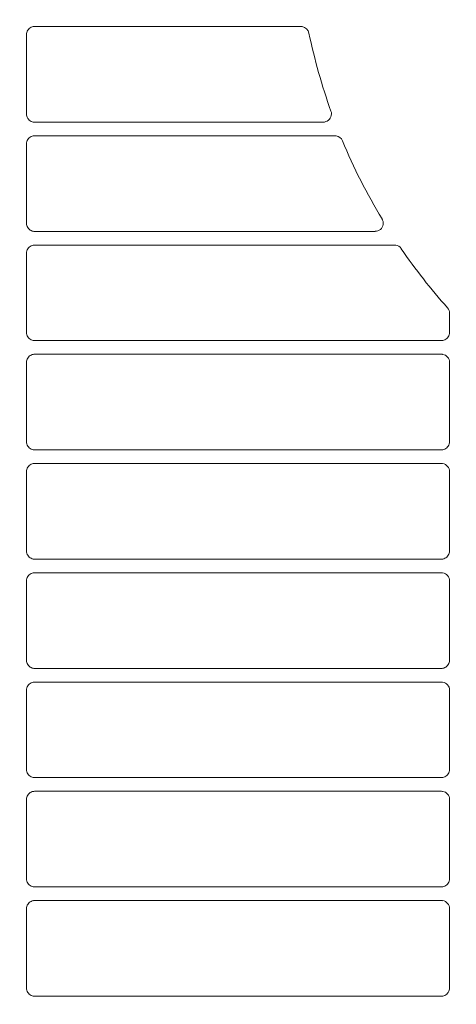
# Model space of a CAD drawing. Header units: millimetres. Extents: x -3034 to 546681, y -100001 to 133386.
# Tile 164 of 173: x 102439 to 102519, y -18221 to -18041. Entities that reach past the tile are written whole.
import ezdxf

# ---------------------------------------------------------------- set-up
doc = ezdxf.new("R2010")
doc.units = ezdxf.units.MM
doc.linetypes.add('ACAD_ISO03W100', pattern=[150, 60, -90])
doc.layers.get('Defpoints').update_dxf_attribs({"color": 252})
for name, color, linetype in [('___INST__AR_podstawy', 3, 'Continuous'), ('DETAIL', 5, 'Continuous'), ('ELEK CIENKIE', 80, 'Continuous'), ('ELEK ODGROMÓWKA', 214, 'Continuous')]:
    doc.layers.add(name, color=color, linetype=linetype)
doc.layers.add('I_WYMIARY', color=6, linetype='Continuous', lineweight=18)
doc.styles.add('DETALE1_100', font='arial.ttf', dxfattribs={"width": 0.6, "height": 200})
doc.dimstyles.new('Detale 1_100', dxfattribs={"dimscale": 0.12, "dimtxt": 250, "dimasz": 20, "dimexe": 50, "dimexo": 0, "dimgap": 30, "dimtad": 1, "dimdec": 1, "dimlfac": 0.1, "dimzin": 9, "dimdsep": 46, "dimtxsty": 'DETALE1_100', "dimblk1": 'DIM_KRESKA_', "dimblk2": 'DIM_KRESKA_', "dimsah": 1, "dimcen": 0, "dimse1": 1, "dimse2": 1, "dimclrd": 256, "dimclre": 256, "dimclrt": 256, "dimadec": 0, "dimazin": 0, "dimtfac": 0.01, "dimtdec": 1, "dimtix": 1, "dimtofl": 0, "dimtmove": 0, "dimatfit": 3, "dimfxl": 1, "dimtolj": 1, "dimtzin": 12, "dimlwd": -1, "dimarcsym": 0})

# ---------------------------------------------------------------- blocks, each defined once
blk = doc.blocks.new('iglice')
at = {"layer": 'ELEK CIENKIE', "color": 80, "linetype": 'ACAD_ISO03W100', "ltscale": 3}
blk.add_circle((-5706.4, 7322.5), 4350, dxfattribs=at)
blk = doc.blocks.new('wentDACH')
at = {"layer": 'DETAIL', "color": 8, "linetype": 'Continuous', "lineweight": 9}
for p, q in [((-83594.35, 25357.97), (-83594.25, 25358.15)), ((-83594.25, 25358.15), (-83594.13, 25358.32)), ((-83594.13, 25358.32), (-83593.98, 25358.47)), ((-83593.98, 25358.47), (-83593.81, 25358.6)), ((-83593.81, 25358.6), (-83593.63, 25358.7)), ((-83593.63, 25358.7), (-83593.43, 25358.78)), ((-83593.43, 25358.78), (-83593.22, 25358.82)), ((-83544.19, 25358.84), (-83592.99, 25358.84)), ((-83594.48, 25357.35), (-83594.47, 25357.56)), ((-83594.48, 25357.35), (-83594.48, 25342.83)), ((-83594.47, 25357.56), (-83594.42, 25357.77)), ((-83594.42, 25357.77), (-83594.35, 25357.97)), ((-83594.47, 25342.62), (-83594.48, 25342.83)), ((-83594.43, 25342.42), (-83594.47, 25342.62)), ((-83594.35, 25342.22), (-83594.43, 25342.42)), ((-83594.25, 25342.03), (-83594.35, 25342.22)), ((-83594.13, 25341.86), (-83594.25, 25342.03)), ((-83538.81, 25342.08), (-83538.96, 25341.87)), ((-83538.7, 25342.32), (-83538.81, 25342.08)), ((-83538.63, 25342.57), (-83538.7, 25342.32)), ((-83538.69, 25343.35), (-83538.62, 25343.1)), ((-83538.6, 25342.83), (-83538.63, 25342.57)), ((-83538.62, 25343.1), (-83538.6, 25342.83)), ((-83593.98, 25341.71), (-83594.13, 25341.86)), ((-83593.81, 25341.59), (-83593.98, 25341.71)), ((-83593.63, 25341.48), (-83593.81, 25341.59)), ((-83593.43, 25341.41), (-83593.63, 25341.48)), ((-83593.23, 25341.36), (-83593.43, 25341.41)), ((-83592.99, 25341.34), (-83540.1, 25341.34)), ((-83539.6, 25341.43), (-83539.86, 25341.36)), ((-83539.36, 25341.53), (-83539.6, 25341.43)), ((-83539.15, 25341.68), (-83539.36, 25341.53)), ((-83538.96, 25341.87), (-83539.15, 25341.68)), ((-83594.25, 25338.15), (-83594.13, 25338.32)), ((-83594.13, 25338.32), (-83593.98, 25338.47)), ((-83593.98, 25338.47), (-83593.81, 25338.6)), ((-83593.81, 25338.6), (-83593.63, 25338.7)), ((-83593.63, 25338.7), (-83593.43, 25338.78)), ((-83593.43, 25338.78), (-83593.22, 25338.83)), ((-83537.97, 25338.84), (-83592.99, 25338.84)), ((-83594.48, 25337.35), (-83594.47, 25337.56)), ((-83594.48, 25337.35), (-83594.48, 25322.83)), ((-83594.47, 25337.56), (-83594.42, 25337.77)), ((-83594.42, 25337.77), (-83594.35, 25337.97)), ((-83594.35, 25337.97), (-83594.25, 25338.15)), ((-83594.47, 25322.62), (-83594.48, 25322.83)), ((-83594.43, 25322.42), (-83594.47, 25322.62)), ((-83594.35, 25322.22), (-83594.43, 25322.42)), ((-83594.25, 25322.03), (-83594.35, 25322.22)), ((-83529.31, 25322.11), (-83529.46, 25321.89)), ((-83529.2, 25322.35), (-83529.31, 25322.11)), ((-83529.23, 25323.4), (-83529.15, 25323.15)), ((-83529.13, 25322.61), (-83529.2, 25322.35)), ((-83529.15, 25323.15), (-83529.12, 25322.88)), ((-83529.12, 25322.88), (-83529.13, 25322.61)), ((-83594.13, 25321.86), (-83594.25, 25322.03)), ((-83593.98, 25321.72), (-83594.13, 25321.86)), ((-83593.81, 25321.59), (-83593.98, 25321.72)), ((-83593.63, 25321.48), (-83593.81, 25321.59)), ((-83593.43, 25321.41), (-83593.63, 25321.48)), ((-83593.23, 25321.36), (-83593.43, 25321.41)), ((-83592.99, 25321.34), (-83530.61, 25321.34)), ((-83530.11, 25321.43), (-83530.37, 25321.36)), ((-83529.86, 25321.54), (-83530.11, 25321.43)), ((-83529.64, 25321.7), (-83529.86, 25321.54)), ((-83529.46, 25321.89), (-83529.64, 25321.7)), ((-83593.98, 25318.47), (-83593.81, 25318.6)), ((-83593.81, 25318.6), (-83593.63, 25318.7)), ((-83593.63, 25318.7), (-83593.43, 25318.78)), ((-83593.43, 25318.78), (-83593.22, 25318.83)), ((-83527.07, 25318.84), (-83592.99, 25318.84)), ((-83594.48, 25317.35), (-83594.47, 25317.56)), ((-83594.48, 25317.35), (-83594.48, 25302.83)), ((-83594.47, 25317.56), (-83594.42, 25317.77)), ((-83594.42, 25317.77), (-83594.35, 25317.97)), ((-83594.35, 25317.97), (-83594.25, 25318.15)), ((-83594.25, 25318.15), (-83594.13, 25318.32)), ((-83594.13, 25318.32), (-83593.98, 25318.47)), ((-83525.82, 25318.17), (-83525.84, 25318.19)), ((-83516.96, 25302.84), (-83516.96, 25306.35)), ((-83594.47, 25302.62), (-83594.48, 25302.83)), ((-83594.43, 25302.42), (-83594.47, 25302.62)), ((-83594.35, 25302.22), (-83594.43, 25302.42)), ((-83517.02, 25302.42), (-83517.09, 25302.22)), ((-83516.97, 25302.63), (-83517.02, 25302.42)), ((-83516.96, 25302.84), (-83516.97, 25302.63)), ((-83594.25, 25302.03), (-83594.35, 25302.22)), ((-83594.13, 25301.87), (-83594.25, 25302.03)), ((-83593.98, 25301.72), (-83594.13, 25301.87)), ((-83593.81, 25301.59), (-83593.98, 25301.72)), ((-83593.63, 25301.48), (-83593.81, 25301.59)), ((-83593.43, 25301.41), (-83593.63, 25301.48)), ((-83593.23, 25301.36), (-83593.43, 25301.41)), ((-83592.99, 25301.34), (-83518.45, 25301.34)), ((-83518.01, 25301.41), (-83518.22, 25301.36)), ((-83517.82, 25301.49), (-83518.01, 25301.41)), ((-83517.63, 25301.59), (-83517.82, 25301.49)), ((-83517.46, 25301.72), (-83517.63, 25301.59)), ((-83517.32, 25301.87), (-83517.46, 25301.72)), ((-83517.19, 25302.04), (-83517.32, 25301.87)), ((-83517.09, 25302.22), (-83517.19, 25302.04)), ((-83593.81, 25298.6), (-83593.62, 25298.7)), ((-83593.62, 25298.7), (-83593.43, 25298.78)), ((-83593.43, 25298.78), (-83593.22, 25298.83)), ((-83518.46, 25298.84), (-83592.99, 25298.84)), ((-83594.48, 25297.35), (-83594.47, 25297.56)), ((-83594.48, 25297.35), (-83594.48, 25282.83)), ((-83594.47, 25297.56), (-83594.42, 25297.77)), ((-83594.42, 25297.77), (-83594.35, 25297.97)), ((-83594.35, 25297.97), (-83594.25, 25298.15)), ((-83594.25, 25298.15), (-83594.13, 25298.32)), ((-83594.13, 25298.32), (-83593.98, 25298.47)), ((-83593.98, 25298.47), (-83593.81, 25298.6)), ((-83516.96, 25282.84), (-83516.96, 25297.35)), ((-83594.47, 25282.62), (-83594.48, 25282.83)), ((-83594.43, 25282.42), (-83594.47, 25282.62)), ((-83516.97, 25282.63), (-83517.02, 25282.42)), ((-83516.96, 25282.84), (-83516.97, 25282.63)), ((-83594.35, 25282.22), (-83594.43, 25282.42)), ((-83594.25, 25282.03), (-83594.35, 25282.22)), ((-83594.13, 25281.87), (-83594.25, 25282.03)), ((-83593.98, 25281.72), (-83594.13, 25281.87)), ((-83593.81, 25281.59), (-83593.98, 25281.72)), ((-83593.63, 25281.49), (-83593.81, 25281.59)), ((-83593.43, 25281.41), (-83593.63, 25281.49)), ((-83593.23, 25281.36), (-83593.43, 25281.41)), ((-83592.99, 25281.34), (-83518.45, 25281.34)), ((-83518.01, 25281.41), (-83518.22, 25281.36)), ((-83517.82, 25281.49), (-83518.01, 25281.41)), ((-83517.63, 25281.59), (-83517.82, 25281.49)), ((-83517.46, 25281.72), (-83517.63, 25281.59)), ((-83517.32, 25281.87), (-83517.46, 25281.72)), ((-83517.19, 25282.04), (-83517.32, 25281.87)), ((-83517.09, 25282.23), (-83517.19, 25282.04)), ((-83517.02, 25282.42), (-83517.09, 25282.23)), ((-83518.46, 25278.84), (-83592.99, 25278.84)), ((-83594.48, 25277.35), (-83594.47, 25277.56)), ((-83594.48, 25277.35), (-83594.48, 25262.83)), ((-83594.47, 25277.56), (-83594.42, 25277.77)), ((-83594.42, 25277.77), (-83594.35, 25277.97)), ((-83594.35, 25277.97), (-83594.25, 25278.15)), ((-83594.25, 25278.15), (-83594.13, 25278.32)), ((-83594.13, 25278.32), (-83593.98, 25278.47)), ((-83593.98, 25278.47), (-83593.81, 25278.6)), ((-83593.81, 25278.6), (-83593.62, 25278.7)), ((-83593.62, 25278.7), (-83593.43, 25278.78)), ((-83593.43, 25278.78), (-83593.22, 25278.83)), ((-83516.96, 25262.84), (-83516.96, 25277.35)), ((-83594.47, 25262.62), (-83594.48, 25262.83)), ((-83594.43, 25262.42), (-83594.47, 25262.62)), ((-83516.97, 25262.63), (-83517.02, 25262.42)), ((-83516.96, 25262.84), (-83516.97, 25262.63)), ((-83594.35, 25262.22), (-83594.43, 25262.42)), ((-83594.25, 25262.04), (-83594.35, 25262.22)), ((-83594.13, 25261.87), (-83594.25, 25262.04)), ((-83593.98, 25261.72), (-83594.13, 25261.87)), ((-83593.81, 25261.59), (-83593.98, 25261.72)), ((-83593.63, 25261.49), (-83593.81, 25261.59)), ((-83593.43, 25261.41), (-83593.63, 25261.49)), ((-83593.23, 25261.36), (-83593.43, 25261.41)), ((-83592.99, 25261.34), (-83518.45, 25261.34)), ((-83518.01, 25261.41), (-83518.22, 25261.36)), ((-83517.82, 25261.49), (-83518.01, 25261.41)), ((-83517.63, 25261.59), (-83517.82, 25261.49)), ((-83517.46, 25261.72), (-83517.63, 25261.59)), ((-83517.32, 25261.87), (-83517.46, 25261.72)), ((-83517.19, 25262.04), (-83517.32, 25261.87)), ((-83517.09, 25262.23), (-83517.19, 25262.04)), ((-83517.02, 25262.42), (-83517.09, 25262.23)), ((-83594.48, 25257.35), (-83594.47, 25257.56)), ((-83594.48, 25257.35), (-83594.48, 25242.83)), ((-83594.47, 25257.56), (-83594.42, 25257.77)), ((-83594.42, 25257.77), (-83594.35, 25257.97)), ((-83594.35, 25257.97), (-83594.25, 25258.15)), ((-83594.25, 25258.15), (-83594.13, 25258.32)), ((-83594.13, 25258.32), (-83593.98, 25258.47)), ((-83593.98, 25258.47), (-83593.81, 25258.6)), ((-83593.81, 25258.6), (-83593.62, 25258.7)), ((-83593.62, 25258.7), (-83593.43, 25258.78)), ((-83593.43, 25258.78), (-83593.22, 25258.83)), ((-83518.46, 25258.84), (-83592.99, 25258.84)), ((-83516.96, 25242.84), (-83516.96, 25257.35)), ((-83594.47, 25242.63), (-83594.48, 25242.83)), ((-83516.96, 25242.84), (-83516.97, 25242.63)), ((-83594.43, 25242.42), (-83594.47, 25242.63)), ((-83594.35, 25242.22), (-83594.43, 25242.42)), ((-83594.25, 25242.04), (-83594.35, 25242.22)), ((-83594.13, 25241.87), (-83594.25, 25242.04)), ((-83593.98, 25241.72), (-83594.13, 25241.87)), ((-83593.81, 25241.59), (-83593.98, 25241.72)), ((-83593.63, 25241.49), (-83593.81, 25241.59)), ((-83593.43, 25241.41), (-83593.63, 25241.49)), ((-83593.23, 25241.36), (-83593.43, 25241.41)), ((-83592.99, 25241.34), (-83518.45, 25241.34)), ((-83518.01, 25241.41), (-83518.22, 25241.36)), ((-83517.82, 25241.49), (-83518.01, 25241.41)), ((-83517.63, 25241.59), (-83517.82, 25241.49)), ((-83517.46, 25241.72), (-83517.63, 25241.59)), ((-83517.32, 25241.87), (-83517.46, 25241.72)), ((-83517.19, 25242.04), (-83517.32, 25241.87)), ((-83517.09, 25242.23), (-83517.19, 25242.04)), ((-83517.02, 25242.42), (-83517.09, 25242.23)), ((-83516.97, 25242.63), (-83517.02, 25242.42)), ((-83594.48, 25237.35), (-83594.47, 25237.56)), ((-83594.47, 25237.56), (-83594.42, 25237.77)), ((-83594.42, 25237.77), (-83594.35, 25237.97)), ((-83594.35, 25237.97), (-83594.25, 25238.15)), ((-83594.25, 25238.15), (-83594.13, 25238.32)), ((-83594.13, 25238.32), (-83593.98, 25238.47)), ((-83593.98, 25238.47), (-83593.81, 25238.6)), ((-83593.81, 25238.6), (-83593.62, 25238.7)), ((-83593.62, 25238.7), (-83593.43, 25238.78)), ((-83593.43, 25238.78), (-83593.22, 25238.83)), ((-83518.46, 25238.84), (-83592.99, 25238.84)), ((-83594.48, 25237.35), (-83594.48, 25222.84)), ((-83516.96, 25222.84), (-83516.96, 25237.35)), ((-83594.47, 25222.63), (-83594.48, 25222.84)), ((-83594.43, 25222.42), (-83594.47, 25222.63)), ((-83594.35, 25222.22), (-83594.43, 25222.42)), ((-83594.25, 25222.04), (-83594.35, 25222.22)), ((-83594.13, 25221.87), (-83594.25, 25222.04)), ((-83593.98, 25221.72), (-83594.13, 25221.87)), ((-83593.81, 25221.59), (-83593.98, 25221.72)), ((-83593.63, 25221.49), (-83593.81, 25221.59)), ((-83593.43, 25221.41), (-83593.63, 25221.49)), ((-83593.23, 25221.36), (-83593.43, 25221.41)), ((-83592.99, 25221.34), (-83518.45, 25221.34)), ((-83518.01, 25221.41), (-83518.22, 25221.36)), ((-83517.82, 25221.49), (-83518.01, 25221.41)), ((-83517.63, 25221.59), (-83517.82, 25221.49)), ((-83517.46, 25221.72), (-83517.63, 25221.59)), ((-83517.32, 25221.87), (-83517.46, 25221.72)), ((-83517.19, 25222.04), (-83517.32, 25221.87)), ((-83517.09, 25222.23), (-83517.19, 25222.04)), ((-83517.02, 25222.42), (-83517.09, 25222.23)), ((-83516.97, 25222.63), (-83517.02, 25222.42)), ((-83516.96, 25222.84), (-83516.97, 25222.63)), ((-83594.48, 25217.35), (-83594.47, 25217.56)), ((-83594.47, 25217.56), (-83594.42, 25217.77)), ((-83594.42, 25217.77), (-83594.35, 25217.97)), ((-83594.35, 25217.97), (-83594.25, 25218.15)), ((-83594.25, 25218.15), (-83594.13, 25218.32)), ((-83594.13, 25218.32), (-83593.98, 25218.47)), ((-83593.98, 25218.47), (-83593.81, 25218.6)), ((-83593.81, 25218.6), (-83593.62, 25218.7)), ((-83593.62, 25218.7), (-83593.43, 25218.78)), ((-83593.43, 25218.78), (-83593.22, 25218.83)), ((-83518.46, 25218.84), (-83592.99, 25218.84)), ((-83594.48, 25217.35), (-83594.48, 25202.84)), ((-83516.96, 25202.84), (-83516.96, 25217.35)), ((-83594.47, 25202.63), (-83594.48, 25202.84)), ((-83594.43, 25202.42), (-83594.47, 25202.63)), ((-83594.35, 25202.22), (-83594.43, 25202.42)), ((-83594.25, 25202.04), (-83594.35, 25202.22)), ((-83594.13, 25201.87), (-83594.25, 25202.04)), ((-83593.98, 25201.72), (-83594.13, 25201.87)), ((-83593.81, 25201.59), (-83593.98, 25201.72)), ((-83593.63, 25201.49), (-83593.81, 25201.59)), ((-83593.43, 25201.41), (-83593.63, 25201.49)), ((-83593.23, 25201.36), (-83593.43, 25201.41)), ((-83592.99, 25201.34), (-83518.45, 25201.34)), ((-83518.01, 25201.41), (-83518.22, 25201.36)), ((-83517.82, 25201.49), (-83518.01, 25201.41)), ((-83517.63, 25201.59), (-83517.82, 25201.49)), ((-83517.46, 25201.72), (-83517.63, 25201.59)), ((-83517.32, 25201.87), (-83517.46, 25201.72)), ((-83517.19, 25202.04), (-83517.32, 25201.87)), ((-83517.09, 25202.23), (-83517.19, 25202.04)), ((-83517.02, 25202.42), (-83517.09, 25202.23)), ((-83516.97, 25202.63), (-83517.02, 25202.42)), ((-83516.96, 25202.84), (-83516.97, 25202.63)), ((-83594.47, 25197.56), (-83594.42, 25197.77)), ((-83594.42, 25197.77), (-83594.35, 25197.97)), ((-83594.35, 25197.97), (-83594.25, 25198.15)), ((-83594.25, 25198.15), (-83594.13, 25198.32)), ((-83594.13, 25198.32), (-83593.98, 25198.47)), ((-83593.98, 25198.47), (-83593.81, 25198.6)), ((-83593.81, 25198.6), (-83593.62, 25198.7)), ((-83593.62, 25198.7), (-83593.43, 25198.78)), ((-83593.43, 25198.78), (-83593.22, 25198.83)), ((-83518.46, 25198.85), (-83592.99, 25198.85)), ((-83594.48, 25197.35), (-83594.47, 25197.56)), ((-83594.48, 25197.35), (-83594.48, 25182.84)), ((-83516.96, 25182.84), (-83516.96, 25197.35)), ((-83594.47, 25182.63), (-83594.48, 25182.84)), ((-83594.43, 25182.42), (-83594.47, 25182.63)), ((-83594.35, 25182.22), (-83594.43, 25182.42)), ((-83594.25, 25182.04), (-83594.35, 25182.22)), ((-83594.13, 25181.87), (-83594.25, 25182.04)), ((-83593.98, 25181.72), (-83594.13, 25181.87)), ((-83593.81, 25181.59), (-83593.98, 25181.72)), ((-83593.63, 25181.49), (-83593.81, 25181.59)), ((-83517.63, 25181.59), (-83517.81, 25181.49)), ((-83517.46, 25181.72), (-83517.63, 25181.59)), ((-83517.32, 25181.87), (-83517.46, 25181.72)), ((-83517.19, 25182.04), (-83517.32, 25181.87)), ((-83517.09, 25182.23), (-83517.19, 25182.04)), ((-83517.02, 25182.43), (-83517.09, 25182.23)), ((-83516.97, 25182.63), (-83517.02, 25182.43)), ((-83516.96, 25182.84), (-83516.97, 25182.63)), ((-83593.43, 25181.41), (-83593.63, 25181.49)), ((-83593.23, 25181.36), (-83593.43, 25181.41)), ((-83592.99, 25181.34), (-83518.45, 25181.34)), ((-83518.01, 25181.41), (-83518.22, 25181.36)), ((-83517.81, 25181.49), (-83518.01, 25181.41))]:
    blk.add_line(p, q, dxfattribs=at)
for centre, radius, start, end in [((-83592.99, 25357.33), 1.51, 90.0022, 98.9318), ((-83544.19, 25357.35), 1.5, 81.3345, 89.9928), ((-83544.19, 25357.34), 1.5, 11.7869, 81.2671), ((-83435.65, 25380.13), 109.41, 191.8564, 199.6428), ((-83592.99, 25342.85), 1.51, 261.0655, 269.9981), ((-83540.1, 25342.84), 1.5, 270.0059, 278.1888), ((-83540.09, 25342.84), 1.49, 278.1933, 279.1136), ((-83592.99, 25337.33), 1.51, 90.0022, 98.9315), ((-83537.97, 25337.35), 1.5, 81.5955, 89.9931), ((-83537.97, 25337.34), 1.5, 22.6477, 81.5458), ((-83435.65, 25380.13), 109.41, 202.6924, 211.0965), ((-83530.64, 25322.83), 1.53, 23.6984, 31.0908), ((-83530.64, 25322.83), 1.52, 21.8676, 23.6969), ((-83592.99, 25322.85), 1.51, 261.0652, 269.9981), ((-83530.61, 25322.85), 1.5, 270.0055, 279.2641), ((-83592.99, 25317.33), 1.51, 90.0023, 98.9311), ((-83527.07, 25317.34), 1.5, 80.758, 89.9904), ((-83527.08, 25317.34), 1.5, 34.452, 80.7201), ((-83435.65, 25380.13), 109.41, 214.4951, 221.6973), ((-83518.46, 25306.35), 1.5, 0.0219, 41.7164), ((-83592.99, 25302.85), 1.51, 261.065, 269.9981), ((-83518.45, 25302.84), 1.5, 270.0019, 278.9606), ((-83592.99, 25297.33), 1.51, 90.0023, 98.9307), ((-83518.46, 25297.34), 1.5, 81.0425, 89.9976), ((-83518.45, 25297.35), 1.5, 359.9327, 81.0373), ((-83592.99, 25282.85), 1.51, 261.0648, 269.9981), ((-83518.45, 25282.84), 1.5, 270.0019, 278.9607), ((-83592.99, 25277.33), 1.51, 90.0023, 98.9303), ((-83518.46, 25277.34), 1.5, 81.0428, 89.9976), ((-83518.46, 25277.35), 1.5, 359.939, 81.0417), ((-83592.99, 25262.85), 1.51, 261.0646, 269.9982), ((-83518.45, 25262.84), 1.5, 270.0019, 278.9608), ((-83592.99, 25257.33), 1.51, 90.0024, 98.9299), ((-83518.46, 25257.34), 1.5, 81.0432, 89.9976), ((-83518.46, 25257.35), 1.5, 359.9453, 81.0461), ((-83592.99, 25242.85), 1.51, 261.0644, 269.9982), ((-83518.45, 25242.84), 1.5, 270.0019, 278.9609), ((-83592.99, 25237.33), 1.51, 90.0024, 98.9295), ((-83518.46, 25237.34), 1.5, 81.0436, 89.9975), ((-83518.46, 25237.35), 1.5, 359.9516, 81.0506), ((-83592.99, 25222.85), 1.51, 261.0643, 269.9982), ((-83518.45, 25222.84), 1.5, 270.0018, 278.9609), ((-83592.99, 25217.33), 1.51, 90.0024, 98.929), ((-83518.46, 25217.34), 1.5, 81.0439, 89.9975), ((-83518.46, 25217.35), 1.5, 359.9579, 81.055), ((-83592.99, 25202.85), 1.51, 261.0642, 269.9982), ((-83518.45, 25202.84), 1.5, 270.0018, 278.9609), ((-83592.99, 25197.33), 1.51, 90.0024, 98.9285), ((-83518.46, 25197.34), 1.5, 81.0443, 89.9975), ((-83518.46, 25197.35), 1.5, 359.9643, 81.0595), ((-83592.99, 25182.85), 1.51, 261.064, 269.9983), ((-83518.45, 25182.84), 1.49, 270.0018, 278.961)]:
    blk.add_arc(centre, radius, start, end, dxfattribs=at)
blk = doc.blocks.new('DIM_KRESKA_')
for p, q in [((0, 14), (0, -14)), ((-6, 0), (6, 0))]:
    blk.add_line(p, q)
at = {"const_width": 1.2}
blk.add_lwpolyline([(-4.243, -4.243), (4.243, 4.243)], dxfattribs=at)
blk = doc.blocks.new('*D524')
at = {"layer": 'Defpoints', "color": 0}
for p in [(101226.4, -17351.32), (109926.4, -17351.32), (109926.4, -19434.49)]:
    blk.add_point(p, dxfattribs=at)
at = {"layer": 'I_WYMIARY'}
blk.add_line((101228.8, -19434.49), (109924, -19434.49), dxfattribs=at)
at = {"layer": 'I_WYMIARY', "xscale": 2.4, "yscale": 2.4, "zscale": 2.4, "rotation": 180}
blk.add_blockref('DIM_KRESKA_', (101226.4, -19434.49), dxfattribs=at)
at = {"layer": 'I_WYMIARY', "xscale": 2.4, "yscale": 2.4, "zscale": 2.4}
blk.add_blockref('DIM_KRESKA_', (109926.4, -19434.49), dxfattribs=at)
at = {"layer": 'I_WYMIARY', "insert": (105576.4, -19328.7), "char_height": 200, "attachment_point": 5, "style": 'DETALE1_100'}
blk.add_mtext('\\A1;870', dxfattribs=at)

msp = doc.modelspace()

# ---------------------------------------------------------------- block references
at = {"layer": '___INST__AR_podstawy', "color": 210, "lineweight": 40}
msp.add_blockref('wentDACH', (186034.592, -43400.942), dxfattribs=at)
at = {"layer": 'ELEK ODGROMÓWKA'}
msp.add_blockref('iglice', (111335.99, -24243.943), dxfattribs=at)

# ---------------------------------------------------------------- dimensions: what is measured, and where the dimension line sits
at = {"layer": 'I_WYMIARY'}
dim = msp.add_linear_dim(base=(109926.396, -19434.486), p1=(101226.396, -17351.322), p2=(109926.396, -17351.322), dimstyle='Detale 1_100', dxfattribs=at)
dim.commit()
dim.dimension.update_dxf_attribs({"geometry": '*D524', "text_midpoint": (105576.396, -19328.703)})

doc.saveas('drawing.dxf')
